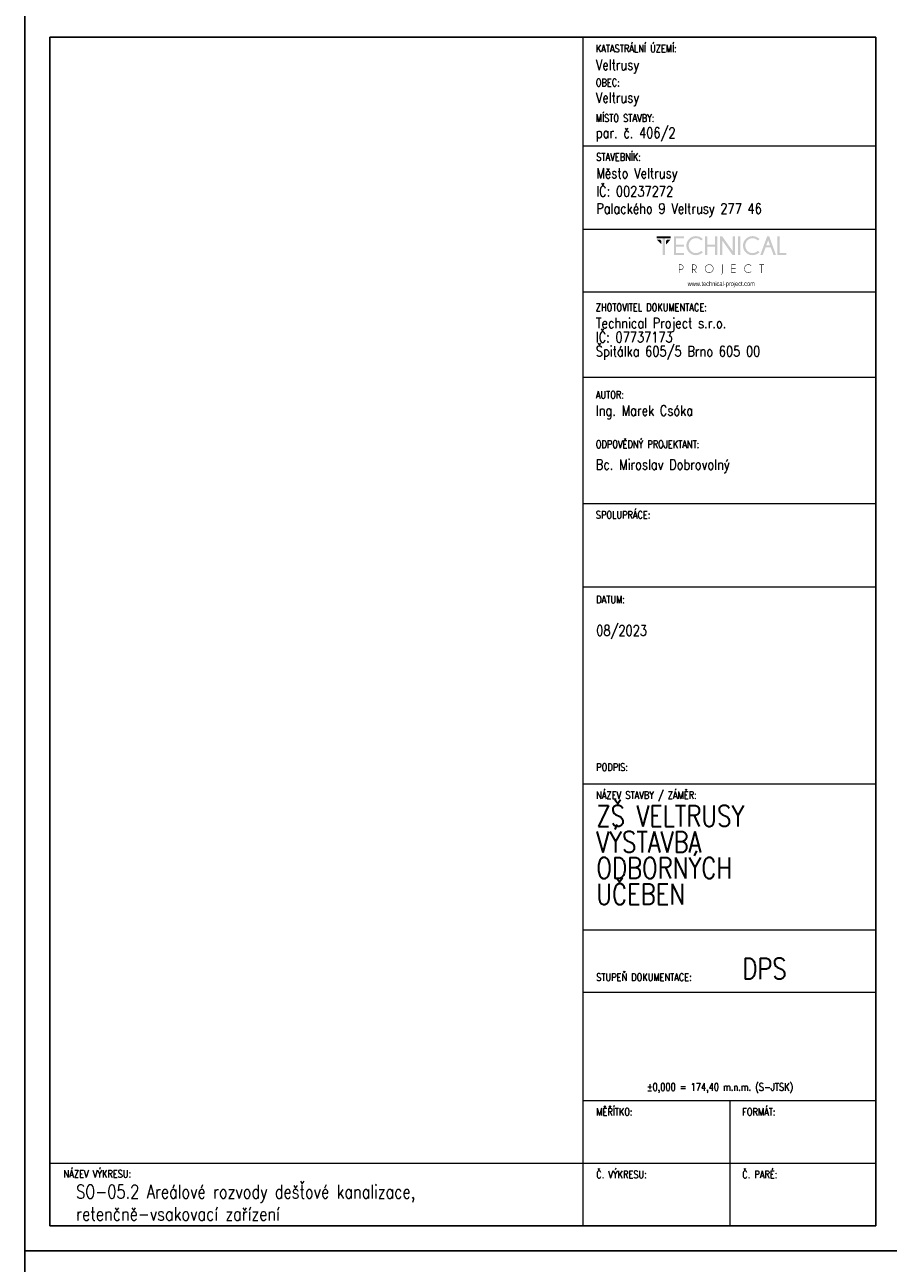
# Model space of a CAD drawing. Header units: millimetres. Extents: x -744 to 2301, y 2052 to 2943.
# Tile 3 of 31: x -9 to 198, y 2346 to 2643. Entities that reach past the tile are written whole.
import ezdxf

# ---------------------------------------------------------------- set-up
doc = ezdxf.new("R2010")
doc.units = ezdxf.units.MM
doc.header["$MEASUREMENT"] = 0
doc.layers.add('NETISK', color=7, linetype='Continuous', plot=False)
doc.layers.add('TP_01_Rozpiska', color=7, linetype='Continuous', lineweight=5)
doc.layers.add('Znojmoprojekt - Popisy.Znojmoprojekt', color=7, linetype='Continuous')
doc.styles.add('GENERATED_STYLE_4', font='arial.ttf')
doc.styles.add('ROMANS', font='romans.shx', dxfattribs={"width": 0.8})

# ---------------------------------------------------------------- blocks, each defined once
blk = doc.blocks.new('*U24')
for p, q in [((-210, 291), (-210, 297)), ((-204, 297), (-210, 297)), ((0, 297), (-210, 297)), ((-210, 297), (-210, 0)), ((0, 0), (0, 297)), ((-6, 297), (0, 297)), ((-6, 291), (-204, 291)), ((-204, 291), (-204, 6)), ((-6, 6), (-6, 291)), ((-210, 6), (-210, 0)), ((-204, 6), (-6, 6)), ((-210, 0), (0, 0))]:
    blk.add_line(p, q)
blk = doc.blocks.new('A$C01D51CA2')
at = {"layer": 'TP_01_Rozpiska'}
for points in [[(-45.09, 17.59), (-45.09, 16.91), (-40.45, 16.91), (-40.45, 17.59)], [(-45.09, 16.5), (-43.58, 14.97), (-43.58, 16.09), (-43.97, 16.5)], [(-43.15, 17.03), (-43.15, 11.39), (-42.38, 11.39), (-42.38, 17.03)], [(-40.45, 16.5), (-41.97, 14.97), (-41.97, 16.09), (-41.57, 16.5)], [(-36.03, 17.59), (-36.03, 16.91), (-38.63, 16.91), (-38.63, 14.83), (-36.03, 14.83), (-36.03, 14.15), (-38.63, 14.15), (-38.63, 12.08), (-36.03, 12.08), (-36.03, 11.39), (-39.4, 11.39), (-39.4, 17.59)], [(-28.26, 14.15), (-28.26, 11.39), (-29.05, 11.39), (-29.05, 17.59), (-28.26, 17.59), (-28.26, 14.83), (-25.73, 14.83), (-25.73, 17.59), (-24.94, 17.59), (-24.94, 11.39), (-25.73, 11.39), (-25.73, 14.15)], [(-23.29, 17.59), (-19.78, 12.64), (-19.78, 17.59), (-19, 17.59), (-19, 11.39), (-19.86, 11.39), (-23.29, 16.22), (-23.29, 11.39), (-24.07, 11.39), (-24.07, 17.59)], [(-18, 17.59), (-18, 11.39), (-17.23, 11.39), (-17.23, 17.59)], [(-4.92, 11.41), (-4.92, 17.59), (-4.14, 17.59), (-4.14, 12.08), (-1.91, 12.08), (-1.91, 11.41)], [(-18.85, 8.23), (-18.85, 8.07), (-20.1, 8.07), (-20.1, 6.92), (-18.85, 6.92), (-18.85, 6.76), (-20.1, 6.76), (-20.1, 5.6), (-18.85, 5.6), (-18.85, 5.44), (-20.25, 5.44), (-20.25, 8.23)], [(-10.06, 8.07), (-10.06, 5.44), (-10.22, 5.44), (-10.22, 8.07), (-10.93, 8.07), (-10.93, 8.23), (-9.35, 8.23), (-9.35, 8.07)]]:
    blk.add_hatch(color=256, dxfattribs=at).paths.add_polyline_path(points)
h = blk.add_hatch(color=256, dxfattribs=at)
edge = h.paths.add_edge_path()
edge.add_line((-30.26, 12.76), (-29.72, 12.28))
edge.add_spline(control_points=[(-29.72, 12.28), (-30.41, 11.65), (-31.18, 11.32), (-32.02, 11.32), (-32.02, 11.32), (-32.93, 11.32), (-33.68, 11.64), (-34.31, 12.26), (-34.31, 12.26), (-34.93, 12.89), (-35.23, 13.63), (-35.23, 14.5), (-35.23, 14.5), (-35.23, 15.35), (-34.93, 16.09), (-34.31, 16.72), (-34.31, 16.72), (-33.68, 17.36), (-32.93, 17.67), (-32.02, 17.67), (-32.02, 17.67), (-31.18, 17.67), (-30.41, 17.34), (-29.72, 16.7)], knot_values=[0, 0, 0, 0, 0.041667, 0.041667, 0.041667, 0.041767, 0.083333, 0.083333, 0.083333, 0.083433, 0.125, 0.125, 0.125, 0.1251, 0.166667, 0.166667, 0.166667, 0.166767, 0.208333, 0.208333, 0.208333, 0.208433, 1, 1, 1, 1], degree=3, periodic=0)
edge.add_line((-29.72, 16.7), (-30.26, 16.22))
edge.add_spline(control_points=[(-30.26, 16.22), (-30.82, 16.73), (-31.41, 16.98), (-32.02, 16.98), (-32.02, 16.98), (-32.68, 16.98), (-33.25, 16.73), (-33.73, 16.26), (-33.73, 16.26), (-34.21, 15.78), (-34.45, 15.19), (-34.45, 14.5), (-34.45, 14.5), (-34.45, 13.79), (-34.21, 13.22), (-33.73, 12.72), (-33.73, 12.72), (-33.25, 12.25), (-32.68, 12.02), (-32.02, 12.02), (-32.02, 12.02), (-31.41, 12.02), (-30.82, 12.26), (-30.26, 12.76)], knot_values=[0, 0, 0, 0, 0.041667, 0.041667, 0.041667, 0.041767, 0.083333, 0.083333, 0.083333, 0.083433, 0.125, 0.125, 0.125, 0.1251, 0.166667, 0.166667, 0.166667, 0.166767, 0.208333, 0.208333, 0.208333, 0.208433, 1, 1, 1, 1], degree=3, periodic=0)
h = blk.add_hatch(color=256, dxfattribs=at)
edge = h.paths.add_edge_path()
edge.add_line((-11.41, 12.76), (-10.87, 12.28))
edge.add_spline(control_points=[(-10.87, 12.28), (-11.56, 11.65), (-12.33, 11.32), (-13.17, 11.32), (-13.17, 11.32), (-14.07, 11.32), (-14.83, 11.64), (-15.45, 12.26), (-15.45, 12.26), (-16.08, 12.89), (-16.37, 13.63), (-16.37, 14.5), (-16.37, 14.5), (-16.37, 15.35), (-16.08, 16.09), (-15.45, 16.72), (-15.45, 16.72), (-14.83, 17.36), (-14.07, 17.67), (-13.17, 17.67), (-13.17, 17.67), (-12.33, 17.67), (-11.56, 17.34), (-10.87, 16.7)], knot_values=[0, 0, 0, 0, 0.041667, 0.041667, 0.041667, 0.041767, 0.083333, 0.083333, 0.083333, 0.083433, 0.125, 0.125, 0.125, 0.1251, 0.166667, 0.166667, 0.166667, 0.166767, 0.208333, 0.208333, 0.208333, 0.208433, 1, 1, 1, 1], degree=3, periodic=0)
edge.add_line((-10.87, 16.7), (-11.41, 16.22))
edge.add_spline(control_points=[(-11.41, 16.22), (-11.97, 16.73), (-12.56, 16.98), (-13.17, 16.98), (-13.17, 16.98), (-13.82, 16.98), (-14.4, 16.73), (-14.88, 16.26), (-14.88, 16.26), (-15.35, 15.78), (-15.6, 15.19), (-15.6, 14.5), (-15.6, 14.5), (-15.6, 13.79), (-15.35, 13.22), (-14.88, 12.72), (-14.88, 12.72), (-14.4, 12.25), (-13.82, 12.02), (-13.17, 12.02), (-13.17, 12.02), (-12.56, 12.02), (-11.97, 12.26), (-11.41, 12.76)], knot_values=[0, 0, 0, 0, 0.041667, 0.041667, 0.041667, 0.041767, 0.083333, 0.083333, 0.083333, 0.083433, 0.125, 0.125, 0.125, 0.1251, 0.166667, 0.166667, 0.166667, 0.166767, 0.208333, 0.208333, 0.208333, 0.208433, 1, 1, 1, 1], degree=3, periodic=0)
h = blk.add_hatch(color=256, dxfattribs=at)
h.paths.add_polyline_path([(-7.4, 14.65), (-7.99, 16.29), (-8.6, 14.65)])
h.paths.add_polyline_path([(-7.64, 17.59), (-5.41, 11.41), (-6.21, 11.41), (-7.15, 13.97), (-8.83, 13.97), (-9.78, 11.41), (-10.6, 11.41), (-8.33, 17.59)])
h = blk.add_hatch(color=256, dxfattribs=at)
edge = h.paths.add_edge_path()
edge.add_spline(control_points=[(-27.62, 8.12), (-27.98, 8.12), (-28.27, 7.99), (-28.52, 7.74), (-28.52, 7.74), (-28.77, 7.49), (-28.9, 7.2), (-28.9, 6.84), (-28.9, 6.84), (-28.9, 6.49), (-28.77, 6.2), (-28.52, 5.95), (-28.52, 5.95), (-28.27, 5.7), (-27.98, 5.57), (-27.62, 5.57), (-27.62, 5.57), (-27.27, 5.57), (-26.98, 5.7), (-26.73, 5.95), (-26.73, 5.95), (-26.47, 6.2), (-26.35, 6.49), (-26.35, 6.84), (-26.35, 6.84), (-26.35, 7.2), (-26.47, 7.49), (-26.73, 7.74), (-26.73, 7.74), (-26.98, 7.99), (-27.27, 8.12), (-27.62, 8.12)], knot_values=[0, 0, 0, 0, 0.03125, 0.03125, 0.03125, 0.03135, 0.0625, 0.0625, 0.0625, 0.0626, 0.09375, 0.09375, 0.09375, 0.09385, 0.125, 0.125, 0.125, 0.1251, 0.15625, 0.15625, 0.15625, 0.15635, 0.1875, 0.1875, 0.1875, 0.1876, 0.21875, 0.21875, 0.21875, 0.21885, 1, 1, 1, 1], degree=3, periodic=0)
edge = h.paths.add_edge_path()
edge.add_spline(control_points=[(-26.61, 7.86), (-26.33, 7.58), (-26.19, 7.23), (-26.19, 6.84), (-26.19, 6.84), (-26.19, 6.44), (-26.33, 6.11), (-26.61, 5.83), (-26.61, 5.83), (-26.89, 5.56), (-27.22, 5.41), (-27.62, 5.41), (-27.62, 5.41), (-28.01, 5.41), (-28.36, 5.56), (-28.64, 5.83), (-28.64, 5.83), (-28.91, 6.11), (-29.05, 6.44), (-29.05, 6.84), (-29.05, 6.84), (-29.05, 7.23), (-28.91, 7.58), (-28.64, 7.86), (-28.64, 7.86), (-28.36, 8.14), (-28.01, 8.28), (-27.62, 8.28), (-27.62, 8.28), (-27.22, 8.28), (-26.89, 8.14), (-26.61, 7.86)], knot_values=[0, 0, 0, 0, 0.03125, 0.03125, 0.03125, 0.03135, 0.0625, 0.0625, 0.0625, 0.0626, 0.09375, 0.09375, 0.09375, 0.09385, 0.125, 0.125, 0.125, 0.1251, 0.15625, 0.15625, 0.15625, 0.15635, 0.1875, 0.1875, 0.1875, 0.1876, 0.21875, 0.21875, 0.21875, 0.21885, 1, 1, 1, 1], degree=3, periodic=0)
h = blk.add_hatch(color=256, dxfattribs=at)
edge = h.paths.add_edge_path()
edge.add_line((-13.73, 5.88), (-13.61, 5.79))
edge.add_spline(control_points=[(-13.61, 5.79), (-13.87, 5.54), (-14.2, 5.41), (-14.56, 5.41), (-14.56, 5.41), (-14.96, 5.41), (-15.3, 5.56), (-15.58, 5.83), (-15.58, 5.83), (-15.86, 6.11), (-15.99, 6.44), (-15.99, 6.84), (-15.99, 6.84), (-15.99, 7.23), (-15.86, 7.58), (-15.58, 7.86), (-15.58, 7.86), (-15.3, 8.14), (-14.96, 8.27), (-14.56, 8.27), (-14.56, 8.27), (-14.2, 8.27), (-13.87, 8.15), (-13.61, 7.89)], knot_values=[0, 0, 0, 0, 0.041667, 0.041667, 0.041667, 0.041767, 0.083333, 0.083333, 0.083333, 0.083433, 0.125, 0.125, 0.125, 0.1251, 0.166667, 0.166667, 0.166667, 0.166767, 0.208333, 0.208333, 0.208333, 0.208433, 1, 1, 1, 1], degree=3, periodic=0)
edge.add_line((-13.61, 7.89), (-13.73, 7.79))
edge.add_spline(control_points=[(-13.73, 7.79), (-13.97, 8), (-14.25, 8.1), (-14.56, 8.1), (-14.56, 8.1), (-14.93, 8.1), (-15.22, 7.99), (-15.47, 7.74), (-15.47, 7.74), (-15.72, 7.49), (-15.85, 7.2), (-15.85, 6.84), (-15.85, 6.84), (-15.85, 6.49), (-15.72, 6.2), (-15.47, 5.95), (-15.47, 5.95), (-15.22, 5.7), (-14.93, 5.57), (-14.56, 5.57), (-14.56, 5.57), (-14.25, 5.57), (-13.97, 5.67), (-13.73, 5.88)], knot_values=[0, 0, 0, 0, 0.041667, 0.041667, 0.041667, 0.041767, 0.083333, 0.083333, 0.083333, 0.083433, 0.125, 0.125, 0.125, 0.1251, 0.166667, 0.166667, 0.166667, 0.166767, 0.208333, 0.208333, 0.208333, 0.208433, 1, 1, 1, 1], degree=3, periodic=0)
h = blk.add_hatch(color=256, dxfattribs=at)
edge = h.paths.add_edge_path()
edge.add_line((-37.56, 8.07), (-37.56, 6.57))
edge.add_line((-37.56, 6.57), (-37.08, 6.57))
edge.add_spline(control_points=[(-37.08, 6.57), (-36.89, 6.57), (-36.71, 6.64), (-36.56, 6.79), (-36.56, 6.79), (-36.41, 6.94), (-36.34, 7.12), (-36.34, 7.33), (-36.34, 7.33), (-36.34, 7.53), (-36.41, 7.71), (-36.56, 7.86), (-36.56, 7.86), (-36.71, 8), (-36.89, 8.07), (-37.08, 8.07)], knot_values=[0, 0, 0, 0, 0.0625, 0.0625, 0.0625, 0.0626, 0.125, 0.125, 0.125, 0.1251, 0.1875, 0.1875, 0.1875, 0.1876, 1, 1, 1, 1], degree=3, periodic=0)
edge.add_line((-37.08, 8.07), (-37.56, 8.07))
edge = h.paths.add_edge_path()
edge.add_line((-37.56, 6.41), (-37.56, 5.44))
edge.add_line((-37.56, 5.44), (-37.73, 5.44))
edge.add_line((-37.73, 5.44), (-37.73, 8.23))
edge.add_line((-37.73, 8.23), (-36.99, 8.23))
edge.add_spline(control_points=[(-36.99, 8.23), (-36.77, 8.2), (-36.59, 8.12), (-36.44, 7.97), (-36.44, 7.97), (-36.28, 7.79), (-36.18, 7.58), (-36.18, 7.33), (-36.18, 7.33), (-36.18, 7.07), (-36.28, 6.85), (-36.44, 6.67), (-36.44, 6.67), (-36.62, 6.51), (-36.84, 6.41), (-37.08, 6.41)], knot_values=[0, 0, 0, 0, 0.0625, 0.0625, 0.0625, 0.0626, 0.125, 0.125, 0.125, 0.1251, 0.1875, 0.1875, 0.1875, 0.1876, 1, 1, 1, 1], degree=3, periodic=0)
edge.add_line((-37.08, 6.41), (-37.56, 6.41))
h = blk.add_hatch(color=256, dxfattribs=at)
edge = h.paths.add_edge_path()
edge.add_line((-33.17, 8.07), (-33.17, 6.57))
edge.add_line((-33.17, 6.57), (-32.71, 6.57))
edge.add_spline(control_points=[(-32.71, 6.57), (-32.5, 6.57), (-32.32, 6.64), (-32.17, 6.79), (-32.17, 6.79), (-32.02, 6.94), (-31.96, 7.12), (-31.96, 7.33), (-31.96, 7.33), (-31.96, 7.53), (-32.02, 7.71), (-32.17, 7.86), (-32.17, 7.86), (-32.32, 8), (-32.5, 8.07), (-32.71, 8.07)], knot_values=[0, 0, 0, 0, 0.0625, 0.0625, 0.0625, 0.0626, 0.125, 0.125, 0.125, 0.1251, 0.1875, 0.1875, 0.1875, 0.1876, 1, 1, 1, 1], degree=3, periodic=0)
edge.add_line((-32.71, 8.07), (-33.17, 8.07))
edge = h.paths.add_edge_path()
edge.add_line((-32.66, 6.41), (-33.17, 6.41))
edge.add_line((-33.17, 6.41), (-33.17, 5.44))
edge.add_line((-33.17, 5.44), (-33.34, 5.44))
edge.add_line((-33.34, 5.44), (-33.34, 8.23))
edge.add_line((-33.34, 8.23), (-32.61, 8.23))
edge.add_spline(control_points=[(-32.61, 8.23), (-32.4, 8.2), (-32.22, 8.12), (-32.07, 7.97), (-32.07, 7.97), (-31.89, 7.79), (-31.79, 7.58), (-31.79, 7.33), (-31.79, 7.33), (-31.79, 7.07), (-31.89, 6.85), (-32.07, 6.69), (-32.07, 6.69), (-32.19, 6.56), (-32.33, 6.48), (-32.48, 6.44)], knot_values=[0, 0, 0, 0, 0.0625, 0.0625, 0.0625, 0.0626, 0.125, 0.125, 0.125, 0.1251, 0.1875, 0.1875, 0.1875, 0.1876, 1, 1, 1, 1], degree=3, periodic=0)
edge.add_line((-32.48, 6.44), (-31.84, 5.44))
edge.add_line((-31.84, 5.44), (-32.04, 5.44))
edge.add_line((-32.04, 5.44), (-32.66, 6.41))
h = blk.add_hatch(color=256, dxfattribs=at)
edge = h.paths.add_edge_path()
edge.add_spline(control_points=[(-23.19, 5.39), (-23.19, 5.24), (-23.24, 5.13), (-23.34, 5.05), (-23.34, 5.05), (-23.44, 4.95), (-23.56, 4.9), (-23.69, 4.9)], knot_values=[0, 0, 0, 0, 0.125, 0.125, 0.125, 0.1251, 1, 1, 1, 1], degree=3, periodic=0)
edge.add_line((-23.69, 4.9), (-23.69, 5.05))
edge.add_spline(control_points=[(-23.69, 5.05), (-23.59, 5.05), (-23.52, 5.08), (-23.44, 5.14), (-23.44, 5.14), (-23.39, 5.21), (-23.36, 5.29), (-23.36, 5.41)], knot_values=[0, 0, 0, 0, 0.125, 0.125, 0.125, 0.1251, 1, 1, 1, 1], degree=3, periodic=0)
edge.add_line((-23.36, 5.41), (-23.36, 8.23))
edge.add_line((-23.36, 8.23), (-23.19, 8.23))
edge.add_line((-23.19, 8.23), (-23.19, 5.39))
at = {"layer": 'Znojmoprojekt - Popisy.Znojmoprojekt', "color": 7, "linetype": 'Continuous', "lineweight": 13, "insert": (-23.61, 1.59), "char_height": 1.5, "width": 19.5072, "attachment_point": 5, "style": 'GENERATED_STYLE_4'}
blk.add_mtext('\\A1;{\\fBahnschrift Light|b0|i0|c238|p34;\\W0.75;www.technical-project.com}', dxfattribs=at)

msp = doc.modelspace()

# ---------------------------------------------------------------- linework, layer by layer
at = {"layer": 'TP_01_Rozpiska'}
for p, q in [((124.88, 2354.81), (124.88, 2639.81)), ((124.88, 2613.81), (194.98, 2613.81)), ((124.88, 2593.81), (194.88, 2593.81)), ((124.88, 2578.74), (194.88, 2578.74)), ((124.88, 2558.29), (194.88, 2558.29)), ((124.88, 2527.98), (194.88, 2527.98)), ((124.88, 2507.98), (194.88, 2507.98)), ((124.88, 2460.78), (194.98, 2460.78)), ((124.88, 2425.78), (194.98, 2425.78)), ((124.88, 2384.81), (194.98, 2384.81)), ((159.98, 2384.81), (159.98, 2354.81)), ((-3.02, 2369.81), (194.98, 2369.81)), ((-3.02, 2354.81), (-3.02, 2369.81))]:
    msp.add_line(p, q, dxfattribs=at)
at = {"layer": 'TP_01_Rozpiska', "color": 7, "linetype": 'Continuous', "lineweight": 13}
msp.add_line((124.88, 2410.78), (194.98, 2410.78), dxfattribs=at)

# ---------------------------------------------------------------- block references
at = {"xscale": 0.7200000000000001, "yscale": 0.7200000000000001, "zscale": 0.7200000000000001}
msp.add_blockref('A$C01D51CA2', (174.95, 2579.4), dxfattribs=at)
at = {"layer": 'NETISK'}
for p in [(200.98, 2348.81), (200.98, 2051.81)]:
    msp.add_blockref('*U24', p, dxfattribs=at)

# ---------------------------------------------------------------- texts
at = {"color": 7, "linetype": 'Continuous', "lineweight": 0, "char_height": 1.8, "attachment_point": 1, "style": 'ROMANS'}
for s, insert in [('\\A1;KATASTRÁLNÍ ÚZEMÍ:', (127.88, 2638)), ('\\A1;OBEC:', (127.88, 2629.84)), ('\\A1;MÍSTO STAVBY:', (127.88, 2621.33)), ('\\A1;STAVEBNÍK:', (127.98, 2612)), ('\\A1;ZHOTOVITEL DOKUMENTACE:', (127.88, 2575.94)), ('\\A1;AUTOR:', (127.88, 2554.96)), ('\\A1;ODPOVĚDNÝ PROJEKTANT:', (127.88, 2543.1)), ('\\A1;SPOLUPRÁCE:', (127.88, 2526.17)), ('\\A1;DATUM:', (127.98, 2505.88)), ('\\A1;PODPIS:', (127.98, 2465.66)), ('\\A1;NÁZEV STAVBY / ZÁMĚR:', (127.98, 2458.97)), ('\\A1;STUPEŇ DOKUMENTACE:', (127.98, 2415.3)), ('\\A1;±0,000 = 174,40 m.n.m. (S-JTSK)', (140.12, 2388.98)), ('\\A1;{\\Fromand|c238;MĚŘÍTKO:}', (127.98, 2383)), ('\\A1;FORMÁT:', (162.98, 2383)), ('\\A1;NÁZEV VÝKRESU:', (0.29, 2368.14)), ('\\A1;{\\Fromand|c238;Č. VÝKRESU:}', (127.98, 2368)), ('\\A1;{\\Fromand|c238;Č. PARÉ:}', (162.98, 2368))]:
    msp.add_mtext(s, dxfattribs=dict(at, insert=insert))
at = {"color": 7, "linetype": 'Continuous', "lineweight": 25, "style": 'ROMANS'}
for s, insert, char_height, attachment_point in [('\\A1;Veltrusy', (127.88, 2631.12), 2.5, 7), ('\\A1;Veltrusy', (127.88, 2623.26), 2.5, 7), ('\\A1;par. č. 406/2', (127.88, 2614.81), 2.5, 7), ('\\A1;Město Veltrusy', (127.98, 2605.12), 2.5, 7), ('\\A1;IČ: 00237272', (127.98, 2601.6), 2.5, 7), ('\\A1;Palackého 9 Veltrusy 277 46', (127.98, 2596.65), 2.5, 7), ('\\A1;Ing. Marek Csóka', (127.88, 2551.54), 2.5, 1), ('\\A1;08/2023', (127.98, 2498.8), 2.5, 1), ('\\A1;DPS', (162.98, 2418.96), 5, 1), ('\\A1;SO-05.2 Areálové rozvody dešťové kanalizace, \\Pretenčně-vsakovací zařízení', (3.29, 2364.57), 3.2, 1)]:
    msp.add_mtext(s, dxfattribs=dict(at, insert=insert, char_height=char_height, attachment_point=attachment_point))
at = {"color": 7, "linetype": 'Continuous', "lineweight": 25, "char_height": 2.5, "attachment_point": 1, "style": 'ROMANS'}
for s, insert, line_spacing_factor in [('\\A1;Technical Project s.r.o.\\PIČ: 07737173\\PŠpitálka 605/5 Brno 605 00', (127.88, 2572.52), 0.811616), ('\\A1;Bc. Miroslav Dobrovolný', (127.88, 2538.59), 0.783211)]:
    msp.add_mtext(s, dxfattribs=dict(at, insert=insert, line_spacing_factor=line_spacing_factor))
at = {"color": 7, "linetype": 'Continuous', "lineweight": 25, "insert": (127.98, 2455.57), "char_height": 5, "width": 48.0061, "attachment_point": 1, "line_spacing_factor": 0.75, "style": 'ROMANS'}
msp.add_mtext('\\A1;ZŠ VELTRUSY  VÝSTAVBA \\PODBORNÝCH \\PUČEBEN', dxfattribs=at)

doc.saveas('drawing.dxf')
